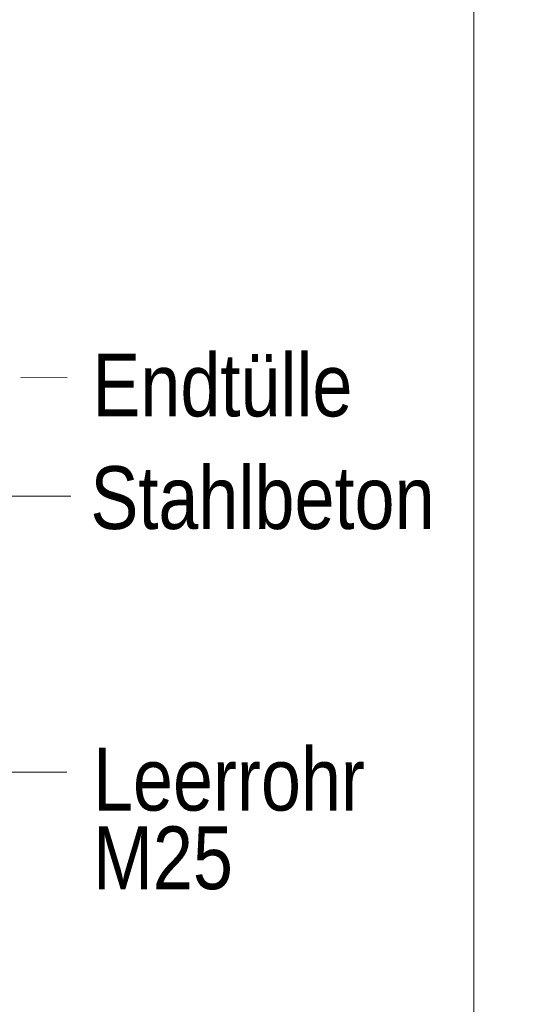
# Model space of a CAD drawing. Extents: x -720 to 300, y 62 to 1107.
# Tile 89 of 117: x 251 to 262, y 635 to 657. Entities that reach past the tile are written whole.
import ezdxf
from ezdxf.lldxf.tags import DXFTag

# ---------------------------------------------------------------- set-up
doc = ezdxf.new("R2010")
doc.units = 0
doc.layers.get('0').update_dxf_attribs({"lineweight": 35})
doc.layers.add('E_Detail_Beschriftung', color=7, linetype='Continuous', lineweight=13, true_color=0x009900)
doc.layers.add('E_Detail_Linie_Text_Bem', color=7, linetype='Continuous', lineweight=13)
doc.styles.get("Standard").update_dxf_attribs({"font": 'ARIALN.TTF'})
tags = doc.linetypes.add('fein_strichliert-A06G9FM98I', pattern=[4, 1, -2, 1]).pattern_tags.tags
tags[8:9] = [DXFTag(74, 4), DXFTag(75, 0), DXFTag(340, '0'), DXFTag(46, 0.0), DXFTag(50, 0.0), DXFTag(44, 0.0), DXFTag(45, 0.0)]
tags[6:7] = [DXFTag(74, 4), DXFTag(75, 0), DXFTag(340, '0'), DXFTag(46, 0.0), DXFTag(50, 0.0), DXFTag(44, 0.0), DXFTag(45, 0.0)]
tags[4:5] = [DXFTag(74, 4), DXFTag(75, 0), DXFTag(340, '0'), DXFTag(46, 0.0), DXFTag(50, 0.0), DXFTag(44, 0.0), DXFTag(45, 0.0)]

# ---------------------------------------------------------------- blocks, each defined once
blk = doc.blocks.new('Referenz-A06G9FMD8I')
at = {"layer": 'E_Detail_Linie_Text_Bem', "linetype": 'fein_strichliert-A06G9FM98I', "ltscale": 0.65}
blk.add_line((261.05, 607.845), (261.05, 669.161), dxfattribs=at)
at = {"layer": 'E_Detail_Linie_Text_Bem', "color": 0, "linetype": 'Continuous', "ltscale": 0.13}
for p, q in [((251.984, 648.727), (250.956, 648.729)), ((252.068, 646.085), (250.385, 646.085)), ((248.962, 639.931), (251.983, 639.931))]:
    blk.add_line(p, q, dxfattribs=at)
at = {"layer": 'E_Detail_Beschriftung', "linetype": 'Continuous', "ltscale": 0.13, "char_height": 1.4, "attachment_point": 1}
for s, insert in [('{\\fArial Narrow;Endtülle}', (252.548, 649.264)), ('{\\fArial Narrow;Stahlbeton}', (252.505, 646.752)), ('{\\fArial Narrow;Leerrohr}', (252.561, 640.471)), ('{\\fArial Narrow;M25}', (252.561, 638.718))]:
    blk.add_mtext(s, dxfattribs=dict(at, insert=insert))

msp = doc.modelspace()

# ---------------------------------------------------------------- block references
at = {"color": 8, "lineweight": 25, "ltscale": 0.25, "true_color": 0x808080}
msp.add_blockref('Referenz-A06G9FMD8I', (0, 0), dxfattribs=at)

doc.saveas('drawing.dxf')
